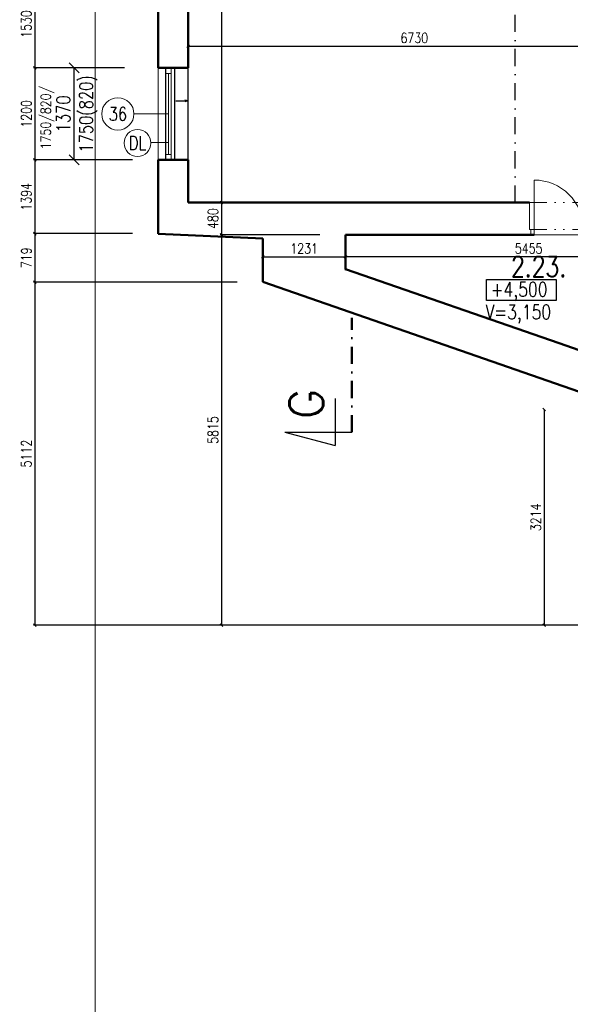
# Model space of a CAD drawing. Header units: millimetres. Extents: x -238874 to 551972, y -298952 to 658415.
# Tile 196 of 256: x 14879 to 23075, y 147061 to 161723. Entities that reach past the tile are written whole.
import ezdxf
from ezdxf.enums import TextEntityAlignment as Align

# ---------------------------------------------------------------- set-up
doc = ezdxf.new("R2010")
doc.units = ezdxf.units.MM
doc.header["$LTSCALE"] = 20
doc.linetypes.add('DIVIDE', pattern=[31.75, 12.7, -6.35, 0, -6.35, 0, -6.35])
doc.linetypes.add('ČERCHOVANÁ', pattern=[25.4, 12.7, -6.35, 0, -6.35])
for name, color, linetype in [('00_HEDVIKA _KRESBA', 1, 'Continuous'), ('CZ', 255, 'Continuous'), ('KOTY', 8, 'Continuous'), ('OSYSTAVBA', 101, 'ČERCHOVANÁ')]:
    doc.layers.add(name, color=color, linetype=linetype)
doc.layers.add('00_HEDVIKA_DEMOLICE', color=2, linetype='Continuous', lineweight=30, transparency=0.3)
for name, color, linetype, lineweight in [('00_HEDVIKA_OBRYS', 1, 'Continuous', 50), ('CKBUBLINY', 1, 'Continuous', 18), ('CKBUBLINY DEMOLICE', 4, 'Continuous', 18), ('CKBUBLINY_POPIS', 3, 'Continuous', 25), ('CKKOTY', 3, 'Continuous', 18), ('CKOKNA', 30, 'Continuous', 18), ('CKSYMBOLY', 21, 'Continuous', 25), ('HEDVIKA_OKNA_PARAPET', 70, 'Continuous', 18), ('NOSNÉ', 8, 'Continuous', 50), ('PRUCHODY', 7, 'Continuous', 18)]:
    doc.layers.add(name, color=color, linetype=linetype, lineweight=lineweight)
doc.layers.add('CKNETISK', color=116, linetype='Continuous', lineweight=18, plot=False)
doc.styles.add('ROMANS', font='romans', dxfattribs={"width": 0.8})
doc.styles.add('SIMPLEX', font='SIMPLEX.shx', dxfattribs={"width": 0.8, "bigfont": 'CAD13.shx'})
doc.styles.get("Standard").update_dxf_attribs({"font": 'simplex.shx', "width": 0.8})
doc.dimstyles.new('CADKON', dxfattribs={"dimscale": 100, "dimtxt": 2, "dimasz": 1.5, "dimexe": 0, "dimexo": 2, "dimgap": 0.6, "dimtad": 1, "dimrnd": 1, "dimtxsty": 'Standard', "dimblk1": 'OBLIQUE', "dimblk2": 'OBLIQUE', "dimsah": 1, "dimcen": 2.5, "dimadec": 1, "dimazin": 2, "dimtfac": 1, "dimtix": 1, "dimtmove": 2, "dimatfit": 3, "dimldrblk": 'OPEN30', "dimfxl": 5, "dimtfill": 1, "dimtolj": 1, "dimarcsym": 0})
doc.dimstyles.new('CKA', dxfattribs={"dimtxt": 200, "dimasz": 40, "dimexe": 20, "dimexo": 0.2, "dimgap": 50, "dimtad": 1, "dimdec": 0, "dimrnd": 1, "dimzin": 0, "dimdsep": 46, "dimtxsty": 'Standard', "dimblk1": 'OBLIQUE', "dimblk2": 'OBLIQUE', "dimsah": 1, "dimcen": 0.09, "dimclrd": 253, "dimclre": 253, "dimclrt": 253, "dimadec": 0, "dimazin": 0, "dimtfac": 1, "dimtdec": 0, "dimtix": 1, "dimtmove": 2, "dimatfit": 3, "dimfxl": 1, "dimtolj": 1, "dimtzin": 0, "dimarcsym": 0})

# ---------------------------------------------------------------- blocks, each defined once
blk = doc.blocks.new('_OBLIQUE')
at = {"color": 0, "linetype": 'ByBlock'}
blk.add_line((-0.5, -0.5), (0.5, 0.5), dxfattribs=at)
blk = doc.blocks.new('*D1472')
at = {"layer": 'DEFPOINTS', "color": 0, "transparency": 16777216}
for p in [(17388, 172881), (17388, 159001), (17881, 159001)]:
    blk.add_point(p, dxfattribs=at)
at = {"layer": 'KOTY', "lineweight": -2, "transparency": 16777216}
for p, q in [((17881, 172881), (17881, 159001)), ((17769, 159001), (17901, 159001))]:
    blk.add_line(p, q, dxfattribs=at)
at = {"layer": 'KOTY', "lineweight": -2, "transparency": 16777216, "xscale": 40, "yscale": 40, "zscale": 40}
for p, rotation in [((17881, 172881), 90), ((17881, 159001), 270)]:
    blk.add_blockref('_OBLIQUE', p, dxfattribs=dict(at, rotation=rotation))
at = {"layer": 'KOTY', "transparency": 16777216, "insert": (17756, 165941), "char_height": 150, "attachment_point": 5, "rotation": 90, "style": 'SIMPLEX'}
blk.add_mtext('\\A1;13880', dxfattribs=at)
blk = doc.blocks.new('*D1477')
at = {"layer": 'DEFPOINTS', "color": 0, "transparency": 16777216}
for p in [(18497, 157817), (15103, 152706), (23978, 152706)]:
    blk.add_point(p, dxfattribs=at)
at = {"layer": 'KOTY', "lineweight": -2, "transparency": 16777216}
for p, q in [((15103, 157817), (15103, 152706)), ((23597, 152706), (15083, 152706))]:
    blk.add_line(p, q, dxfattribs=at)
at = {"layer": 'KOTY', "lineweight": -2, "transparency": 16777216, "xscale": 40, "yscale": 40, "zscale": 40}
for p, rotation in [((15103, 157817), 90), ((15103, 152706), 270)]:
    blk.add_blockref('_OBLIQUE', p, dxfattribs=dict(at, rotation=rotation))
at = {"layer": 'KOTY', "transparency": 16777216, "insert": (14978, 155262), "char_height": 150, "attachment_point": 5, "rotation": 90, "style": 'SIMPLEX'}
blk.add_mtext('\\A1;5112', dxfattribs=at)
blk = doc.blocks.new('*D1478')
at = {"layer": 'DEFPOINTS', "color": 0, "transparency": 16777216}
for p in [(19728, 158521), (17881, 152706), (23978, 152706)]:
    blk.add_point(p, dxfattribs=at)
at = {"layer": 'KOTY', "lineweight": -2, "transparency": 16777216}
for p, q in [((17881, 158521), (17881, 152706)), ((23597, 152706), (17861, 152706))]:
    blk.add_line(p, q, dxfattribs=at)
at = {"layer": 'KOTY', "lineweight": -2, "transparency": 16777216, "xscale": 40, "yscale": 40, "zscale": 40}
for p, rotation in [((17881, 158521), 90), ((17881, 152706), 270)]:
    blk.add_blockref('_OBLIQUE', p, dxfattribs=dict(at, rotation=rotation))
at = {"layer": 'KOTY', "transparency": 16777216, "insert": (17756, 155613), "char_height": 150, "attachment_point": 5, "rotation": 90, "style": 'SIMPLEX'}
blk.add_mtext('\\A1;5815', dxfattribs=at)
blk = doc.blocks.new('*D1479')
at = {"layer": 'DEFPOINTS', "color": 0, "transparency": 16777216}
for p in [(23968, 155920), (22686, 152706), (23968, 152706)]:
    blk.add_point(p, dxfattribs=at)
at = {"layer": 'KOTY', "lineweight": -2, "transparency": 16777216}
for p, q in [((22686, 155920), (22686, 152706)), ((23587, 152706), (22666, 152706))]:
    blk.add_line(p, q, dxfattribs=at)
at = {"layer": 'KOTY', "lineweight": -2, "transparency": 16777216, "xscale": 40, "yscale": 40, "zscale": 40}
for p, rotation in [((22686, 155920), 90), ((22686, 152706), 270)]:
    blk.add_blockref('_OBLIQUE', p, dxfattribs=dict(at, rotation=rotation))
at = {"layer": 'KOTY', "transparency": 16777216, "insert": (22561, 154313), "char_height": 150, "attachment_point": 5, "rotation": 90, "style": 'SIMPLEX'}
blk.add_mtext('\\A1;3214', dxfattribs=at)
blk = doc.blocks.new('*D1480')
at = {"layer": 'DEFPOINTS', "color": 0, "transparency": 16777216}
for p in [(19728, 158521), (25183, 158521), (19728, 158191)]:
    blk.add_point(p, dxfattribs=at)
at = {"layer": 'KOTY', "lineweight": -2, "transparency": 16777216}
for p, q in [((25183, 158191), (19728, 158191)), ((19728, 158140), (19728, 158171))]:
    blk.add_line(p, q, dxfattribs=at)
at = {"layer": 'KOTY', "lineweight": -2, "transparency": 16777216, "xscale": 40, "yscale": 40, "zscale": 40, "rotation": 180}
blk.add_blockref('_OBLIQUE', (19728, 158191), dxfattribs=at)
at = {"layer": 'KOTY', "lineweight": -2, "transparency": 16777216, "xscale": 40, "yscale": 40, "zscale": 40}
blk.add_blockref('_OBLIQUE', (25183, 158191), dxfattribs=at)
at = {"layer": 'KOTY', "transparency": 16777216, "insert": (22455, 158316), "char_height": 150, "attachment_point": 5, "style": 'SIMPLEX'}
blk.add_mtext('\\A1;5455', dxfattribs=at)
blk = doc.blocks.new('*D1482')
at = {"layer": 'DEFPOINTS', "color": 0, "transparency": 16777216}
for p in [(24118, 161504), (24118, 161327), (17388, 160859)]:
    blk.add_point(p, dxfattribs=at)
at = {"layer": 'KOTY', "lineweight": -2, "transparency": 16777216}
for p, q in [((17388, 161327), (24118, 161327)), ((24118, 161123), (24118, 161307))]:
    blk.add_line(p, q, dxfattribs=at)
at = {"layer": 'KOTY', "lineweight": -2, "transparency": 16777216, "xscale": 40, "yscale": 40, "zscale": 40, "rotation": 180}
blk.add_blockref('_OBLIQUE', (17388, 161327), dxfattribs=at)
at = {"layer": 'KOTY', "lineweight": -2, "transparency": 16777216, "xscale": 40, "yscale": 40, "zscale": 40}
blk.add_blockref('_OBLIQUE', (24118, 161327), dxfattribs=at)
at = {"layer": 'KOTY', "transparency": 16777216, "insert": (20753, 161452), "char_height": 150, "attachment_point": 5, "style": 'SIMPLEX'}
blk.add_mtext('\\A1;6730', dxfattribs=at)
blk = doc.blocks.new('*D1483')
at = {"layer": 'DEFPOINTS', "color": 0, "transparency": 16777216}
for p in [(18497, 158465), (19728, 158465), (19728, 158191)]:
    blk.add_point(p, dxfattribs=at)
at = {"layer": 'KOTY', "lineweight": -2, "transparency": 16777216}
for p, q in [((18497, 158191), (19728, 158191)), ((19728, 158084), (19728, 158171))]:
    blk.add_line(p, q, dxfattribs=at)
at = {"layer": 'KOTY', "lineweight": -2, "transparency": 16777216, "xscale": 40, "yscale": 40, "zscale": 40, "rotation": 180}
blk.add_blockref('_OBLIQUE', (18497, 158191), dxfattribs=at)
at = {"layer": 'KOTY', "lineweight": -2, "transparency": 16777216, "xscale": 40, "yscale": 40, "zscale": 40}
blk.add_blockref('_OBLIQUE', (19728, 158191), dxfattribs=at)
at = {"layer": 'KOTY', "transparency": 16777216, "insert": (19113, 158316), "char_height": 150, "attachment_point": 5, "style": 'SIMPLEX'}
blk.add_mtext('\\A1;1231', dxfattribs=at)
blk = doc.blocks.new('*D1484')
at = {"layer": 'DEFPOINTS', "color": 0, "transparency": 16777216}
for p in [(17388, 159001), (17881, 158521), (19728, 158521)]:
    blk.add_point(p, dxfattribs=at)
at = {"layer": 'KOTY', "lineweight": -2, "transparency": 16777216}
for p, q in [((17881, 159001), (17881, 158521)), ((19347, 158521), (17861, 158521))]:
    blk.add_line(p, q, dxfattribs=at)
at = {"layer": 'KOTY', "lineweight": -2, "transparency": 16777216, "xscale": 40, "yscale": 40, "zscale": 40}
for p, rotation in [((17881, 159001), 90), ((17881, 158521), 270)]:
    blk.add_blockref('_OBLIQUE', p, dxfattribs=dict(at, rotation=rotation))
at = {"layer": 'KOTY', "transparency": 16777216, "insert": (17756, 158761), "char_height": 150, "attachment_point": 5, "rotation": 90, "style": 'SIMPLEX'}
blk.add_mtext('\\A1;480', dxfattribs=at)
blk = doc.blocks.new('*D1485')
at = {"layer": 'DEFPOINTS', "color": 0, "transparency": 16777216}
for p in [(16938, 159636), (15103, 158537), (16938, 158537)]:
    blk.add_point(p, dxfattribs=at)
at = {"layer": 'KOTY', "lineweight": -2, "transparency": 16777216}
for p, q in [((15103, 159636), (15103, 158537)), ((16557, 158537), (15083, 158537))]:
    blk.add_line(p, q, dxfattribs=at)
at = {"layer": 'KOTY', "lineweight": -2, "transparency": 16777216, "xscale": 40, "yscale": 40, "zscale": 40}
for p, rotation in [((15103, 159636), 90), ((15103, 158537), 270)]:
    blk.add_blockref('_OBLIQUE', p, dxfattribs=dict(at, rotation=rotation))
at = {"layer": 'KOTY', "transparency": 16777216, "insert": (14978, 159086), "char_height": 150, "attachment_point": 5, "rotation": 90, "style": 'SIMPLEX'}
blk.add_mtext('\\A1;1394', dxfattribs=at)
blk = doc.blocks.new('*D1486')
at = {"layer": 'DEFPOINTS', "color": 0, "transparency": 16777216}
for p in [(16938, 158537), (15103, 157817), (18497, 157817)]:
    blk.add_point(p, dxfattribs=at)
at = {"layer": 'KOTY', "lineweight": -2, "transparency": 16777216}
for p, q in [((15103, 158537), (15103, 157817)), ((18117, 157817), (15083, 157817))]:
    blk.add_line(p, q, dxfattribs=at)
at = {"layer": 'KOTY', "lineweight": -2, "transparency": 16777216, "xscale": 40, "yscale": 40, "zscale": 40}
for p, rotation in [((15103, 158537), 90), ((15103, 157817), 270)]:
    blk.add_blockref('_OBLIQUE', p, dxfattribs=dict(at, rotation=rotation))
at = {"layer": 'KOTY', "transparency": 16777216, "insert": (14978, 158177), "char_height": 150, "attachment_point": 5, "rotation": 90, "style": 'SIMPLEX'}
blk.add_mtext('\\A1;719', dxfattribs=at)
blk = doc.blocks.new('*D3335')
at = {"layer": 'DEFPOINTS', "color": 0, "transparency": 16777216}
for p in [(16819, 161006), (15103, 159636), (16938, 159636)]:
    blk.add_point(p, dxfattribs=at)
at = {"layer": 'KOTY', "lineweight": -2, "transparency": 16777216}
for p, q in [((15103, 161006), (15103, 159636)), ((16557, 159636), (15083, 159636))]:
    blk.add_line(p, q, dxfattribs=at)
at = {"layer": 'KOTY', "lineweight": -2, "transparency": 16777216, "xscale": 40, "yscale": 40, "zscale": 40}
for p, rotation in [((15103, 161006), 90), ((15103, 159636), 270)]:
    blk.add_blockref('_OBLIQUE', p, dxfattribs=dict(at, rotation=rotation))
at = {"layer": 'KOTY', "transparency": 16777216, "insert": (14978, 160321), "char_height": 150, "attachment_point": 5, "rotation": 90, "style": 'SIMPLEX'}
blk.add_mtext('\\A1;1200', dxfattribs=at)
blk = doc.blocks.new('*D3337')
at = {"layer": 'DEFPOINTS', "color": 0, "transparency": 16777216}
for p in [(17149, 162311), (15103, 161006), (16819, 161006)]:
    blk.add_point(p, dxfattribs=at)
at = {"layer": 'KOTY', "lineweight": -2, "transparency": 16777216}
for p, q in [((15103, 162311), (15103, 161006)), ((16438, 161006), (15083, 161006))]:
    blk.add_line(p, q, dxfattribs=at)
at = {"layer": 'KOTY', "lineweight": -2, "transparency": 16777216, "xscale": 40, "yscale": 40, "zscale": 40}
for p, rotation in [((15103, 162311), 90), ((15103, 161006), 270)]:
    blk.add_blockref('_OBLIQUE', p, dxfattribs=dict(at, rotation=rotation))
at = {"layer": 'KOTY', "transparency": 16777216, "insert": (14978, 161658), "char_height": 150, "attachment_point": 5, "rotation": 90, "style": 'SIMPLEX'}
blk.add_mtext('\\A1;1530', dxfattribs=at)
blk = doc.blocks.new('*D3647')
at = {"layer": 'CKKOTY', "color": 0, "lineweight": -2, "transparency": 16777216}
for p, q in [((15872, 161006), (15689, 161006)), ((15689, 159636), (15689, 161006)), ((15872, 159636), (15689, 159636))]:
    blk.add_line(p, q, dxfattribs=at)
at = {"layer": 'DEFPOINTS', "color": 0, "transparency": 16777216}
for p in [(15672, 161006), (15689, 161006), (15672, 159636)]:
    blk.add_point(p, dxfattribs=at)
at = {"layer": 'CKKOTY', "color": 0, "lineweight": -2, "transparency": 16777216, "xscale": 150, "yscale": 150, "zscale": 150}
for p, rotation in [((15689, 161006), 90), ((15689, 159636), 270)]:
    blk.add_blockref('_OBLIQUE', p, dxfattribs=dict(at, rotation=rotation))
at = {"layer": 'CKKOTY', "color": 0, "transparency": 16777216, "char_height": 200, "attachment_point": 5, "rotation": 90, "bg_fill": 3, "box_fill_scale": 1.1, "bg_fill_color": 256, "bg_fill_true_color": 13158600, "bg_fill_transparency": 0}
for s, insert in [('\\A1;1750(820)', (15901, 160321)), ('\\A1;1370', (15529, 160321))]:
    blk.add_mtext(s, dxfattribs=dict(at, insert=insert))
blk = doc.blocks.new('_Open30')
at = {"color": 0, "lineweight": -2}
for p, q in [((-1, 0.268), (0, 0)), ((0, 0), (-1, -0.268)), ((0, 0), (-1, 0))]:
    blk.add_line(p, q, dxfattribs=at)
blk = doc.blocks.new('*U3302')
at = {"color": 0, "linetype": 'ByBlock', "lineweight": -2}
for p, q in [((-225, 0), (-80, 0)), ((225, 0), (103, 30)), ((225, 0), (103, -30)), ((-80, 0), (27, 0)), ((27, 0), (225, 0))]:
    blk.add_line(p, q, dxfattribs=at)
at = {"color": 0, "linetype": 'Continuous', "lineweight": -2, "flags": 8}
blk.add_attdef('SPÁD', text='', height=100, dxfattribs=at).set_placement((0, 40), align=Align.CENTER)
blk = doc.blocks.new('CK_BUBBLE_1_0_0')
at = {"color": 0, "linetype": 'ByBlock', "lineweight": -2}
blk.add_circle((0, 0), 1, dxfattribs=at)

msp = doc.modelspace()

# ---------------------------------------------------------------- linework, layer by layer
at = {"layer": '00_HEDVIKA _KRESBA'}
msp.add_line((17387.962, 159635.863), (17387.962, 161005.863), dxfattribs=at)
at = {"layer": '00_HEDVIKA_DEMOLICE'}
for p, q in [((17052.962, 159635.863), (17052.962, 161005.863)), ((17052.962, 159635.863), (17052.962, 161005.863)), ((17187.962, 159635.863), (17187.962, 161005.863))]:
    msp.add_line(p, q, dxfattribs=at)
at = {"layer": '00_HEDVIKA_OBRYS'}
for points in [[(17052.962, 161005.863), (17387.962, 161005.863)], [(17052.962, 159635.863), (17387.962, 159635.863)]]:
    msp.add_lwpolyline(points, dxfattribs=at)
at = {"layer": 'CKBUBLINY'}
msp.add_line((16580.275, 160320.863), (17092.962, 160320.863), dxfattribs=at)
at = {"layer": 'CKBUBLINY DEMOLICE'}
msp.add_line((16832.663, 159893.316), (17092.962, 159893.316), dxfattribs=at)
at = {"layer": 'CKNETISK'}
msp.add_line((16002.223, 98190.047), (16002.223, 210160.863), dxfattribs=at)
at = {"layer": 'CKOKNA'}
for p, q in [((17052.962, 160923.863), (17052.962, 161005.863)), ((17052.962, 161005.863), (17132.962, 161005.863)), ((17132.962, 160923.863), (17132.962, 161005.863)), ((17052.962, 159717.863), (17052.962, 160923.863)), ((17052.962, 160923.863), (17132.962, 160923.863)), ((17092.962, 159717.863), (17092.962, 160923.863)), ((17132.962, 159717.863), (17132.962, 160923.863)), ((17052.962, 159717.863), (17132.962, 159717.863)), ((17052.962, 159717.863), (17052.962, 159635.863)), ((17132.962, 159717.863), (17132.962, 159635.863)), ((17052.962, 159635.863), (17132.962, 159635.863))]:
    msp.add_line(p, q, dxfattribs=at)
at = {"layer": 'CZ', "color": 7}
for p, q in [((19573.927, 156081.416), (19573.927, 155380.454)), ((18823.927, 155581.416), (19573.927, 155380.454)), ((18823.927, 155581.416), (19823.927, 155581.416))]:
    msp.add_line(p, q, dxfattribs=at)
msp.add_lwpolyline([(21828.331, 157854.857), (22861.814, 157854.857), (22861.814, 157542.387), (21828.331, 157542.387)], close=True, dxfattribs=at)
at = {"layer": 'HEDVIKA_OKNA_PARAPET'}
msp.add_line((17387.962, 159635.863), (17387.962, 161005.863), dxfattribs=at)
at = {"layer": 'NOSNÉ'}
for p, q in [((16937.962, 161005.863), (16937.962, 162310.863)), ((17387.962, 161005.863), (17387.962, 162310.863)), ((17387.962, 161005.863), (16937.962, 161005.863)), ((17152.962, 161005.863), (17387.962, 161005.863)), ((16937.962, 158536.831), (16937.962, 159635.863)), ((17387.962, 159635.863), (16937.962, 159635.863)), ((17387.962, 159635.863), (17152.962, 159635.863)), ((17387.962, 159635.863), (17387.962, 159000.863)), ((22469.772, 159000.863), (17387.962, 159000.863)), ((16937.962, 158536.831), (18497.296, 158464.522)), ((22534.772, 158520.708), (19727.962, 158520.708)), ((19727.962, 158007.202), (19727.962, 158520.708)), ((18497.296, 157817.49), (18497.296, 158464.522)), ((19727.962, 158007.202), (22907.962, 156904.211)), ((18497.296, 157817.49), (23967.962, 155919.974)), ((22907.962, 156904.211), (23207.962, 156800.155))]:
    msp.add_line(p, q, dxfattribs=at)
at = {"layer": 'NOSNÉ', "linetype": 'ČERCHOVANÁ'}
msp.add_line((19823.927, 155581.416), (19823.927, 157281.249), dxfattribs=at)
at = {"layer": 'NOSNÉ'}
msp.add_arc((19737.962, 158007.202), 10, 180, 244.7468366, dxfattribs=at)
at = {"layer": 'OSYSTAVBA', "linetype": 'ČERCHOVANÁ'}
msp.add_line((22252.962, 159000.863), (22252.962, 172880.863), dxfattribs=at)
at = {"layer": 'PRUCHODY'}
for p, q in [((16937.962, 161005.863), (16937.962, 159635.863)), ((17387.962, 161005.863), (17372.962, 161005.863)), ((17387.962, 159635.863), (17372.962, 159635.863)), ((22534.772, 159335.708), (22534.772, 158600.708)), ((22487.962, 159000.863), (21857.962, 159000.863)), ((22469.772, 158600.708), (22469.772, 159000.863)), ((22469.772, 158520.708), (24069.772, 158520.708)), ((22469.772, 158520.708), (22648.915, 158520.708)), ((22484.772, 158600.708), (22484.772, 158520.708)), ((22534.772, 158600.708), (22534.772, 158520.708)), ((23977.962, 152705.863), (22592.11, 152705.863))]:
    msp.add_line(p, q, dxfattribs=at)
at = {"layer": 'PRUCHODY', "linetype": 'DIVIDE'}
for p, q in [((22469.772, 159000.863), (24069.772, 159000.863)), ((22469.772, 158600.708), (24069.772, 158600.708))]:
    msp.add_line(p, q, dxfattribs=at)
at = {"layer": 'PRUCHODY'}
for centre, radius, start, end in [((22534.772, 158600.708), 735, 0, 90), ((18007.962, 159010.863), 10, 180, 270)]:
    msp.add_arc(centre, radius, start, end, dxfattribs=at)

# ---------------------------------------------------------------- block references
at = {"layer": 'CKBUBLINY DEMOLICE'}
ref = msp.add_blockref('CK_BUBBLE_1_0_0', (16632.663, 159886.54), dxfattribs=dict(at, xscale=200, yscale=200, zscale=200))
ref.add_attrib('NUM1', 'DL', dxfattribs={"height": 200, "width": 0.8, "flags": 8}).set_placement((16632.663, 159886.54), align=Align.MIDDLE_CENTER)
at = {"layer": 'CKSYMBOLY', "xscale": 0.4, "yscale": 0.4, "zscale": 0.4}
msp.add_blockref('*U3302', (17295.345, 160513.359), dxfattribs=at)

# ---------------------------------------------------------------- texts
at = {"layer": 'CZ', "color": 7, "style": 'ROMANS'}
msp.add_text('G', height=500, rotation=90, dxfattribs=at).set_placement((19395.435, 155773.923))
at = {"layer": 'CZ', "color": 6, "linetype": 'Continuous', "lineweight": 30, "insert": (22191.662, 158196.349), "char_height": 300, "width": 1830.1, "attachment_point": 1}
msp.add_mtext('2.23.', dxfattribs=at)
at = {"layer": 'CZ', "color": 7, "char_height": 212.5, "attachment_point": 1}
for s, insert, width in [('+4,500', (21891.22, 157813.654), 1666.9), ('V=3,150', (21813.233, 157476.621), 3214.5)]:
    msp.add_mtext(s, dxfattribs=dict(at, insert=insert, width=width))
at = {"layer": 'KOTY', "insert": (15192.273, 159791.557), "char_height": 150, "width": 4282.1, "attachment_point": 1, "rotation": 90}
msp.add_mtext('1750/820/', dxfattribs=at)

# ---------------------------------------------------------------- dimensions: what is measured, and where the dimension line sits
at = {"layer": 'KOTY'}
for base, p1, p2, angle, text, picture, middle in [((17881.283, 159000.863), (17387.962, 172880.863), (17387.962, 159000.863), 270, '13880', '*D1472', (17756.283, 165940.863)), ((15102.744, 161005.863), (17148.669, 162310.863), (16818.696, 161005.863), 90, '1530', '*D3337', (14977.744, 161658.363)), ((15102.744, 159635.863), (16818.696, 161005.863), (16937.962, 159635.863), 90, '1200', '*D3335', (14977.744, 160320.863)), ((15102.744, 158536.831), (16937.962, 159635.863), (16937.962, 158536.831), 90, '1394', '*D1485', (14977.744, 159086.347)), ((17881.283, 158520.708), (17387.962, 159000.863), (19727.962, 158520.708), 270, '480', '*D1484', (17756.283, 158760.785)), ((15102.744, 157817.49), (16937.962, 158536.831), (18497.296, 157817.49), 90, '719', '*D1486', (14977.744, 158177.16)), ((17881.283, 152705.863), (19727.962, 158520.708), (23977.962, 152705.863), 270, '5815', '*D1478', (17756.283, 155613.285)), ((19727.962, 158191.257), (25182.79, 158520.708), (19727.962, 158520.708), 180, '5455', '*D1480', (22455.376, 158316.257)), ((19727.962, 158191.257), (18497.296, 158464.522), (19727.962, 158464.522), 180, '1231', '*D1483', (19112.629, 158316.257)), ((15102.744, 152705.863), (18497.296, 157817.49), (23977.962, 152705.863), 90, '5112', '*D1477', (14977.744, 155261.676)), ((22685.773, 152705.861), (23967.962, 155919.974), (23967.962, 152705.861), 90, '3214', '*D1479', (22560.773, 154312.918))]:
    dim = msp.add_linear_dim(base=base, p1=p1, p2=p2, angle=angle, text=text, dimstyle='CKA', override={"dimtxt": 150, "dimexo": 380.774374, "dimtxsty": 'SIMPLEX', "dimse1": 1, "dimclrd": 256, "dimclre": 256, "dimclrt": 256}, dxfattribs=at)
    dim.commit()
    dim.dimension.update_dxf_attribs({"geometry": picture, "text_midpoint": middle})
dim = msp.add_linear_dim(base=(24117.962, 161327.125), p1=(17387.962, 160858.526), p2=(24117.962, 161503.526), text='6730', dimstyle='CKA', override={"dimtxt": 150, "dimexo": 380.774374, "dimtxsty": 'SIMPLEX', "dimse1": 1, "dimclrd": 256, "dimclre": 256, "dimclrt": 256}, dxfattribs=at)
dim.commit()
dim.dimension.update_dxf_attribs({"geometry": '*D1482', "text_midpoint": (20752.962, 161452.125)})

# ---------------------------------------------------------------- next in the draw order: dimensions: what is measured, and where the dimension line sits
at = {"layer": 'CKKOTY'}
dim = msp.add_linear_dim(base=(15688.971, 161005.863), p1=(15672.203, 159635.863), p2=(15672.203, 161005.863), angle=90, text='<>\\X1750(820)', dimstyle='CADKON', override={"dimtmove": 2}, dxfattribs=at)
dim.commit()
dim.dimension.update_dxf_attribs({"geometry": '*D3647', "text_midpoint": (15688.971, 160320.863)})

# ---------------------------------------------------------------- next in the draw order: block references
at = {"layer": 'CKBUBLINY'}
ref = msp.add_blockref('CK_BUBBLE_1_0_0', (16340.277, 160319.975), dxfattribs=dict(at, xscale=240, yscale=240, zscale=240))
ref.add_attrib('NUM1', '36', dxfattribs={"layer": 'CKBUBLINY_POPIS', "height": 200, "width": 0.8, "flags": 8}).set_placement((16340.277, 160319.975), align=Align.MIDDLE_CENTER)

doc.saveas('drawing.dxf')
